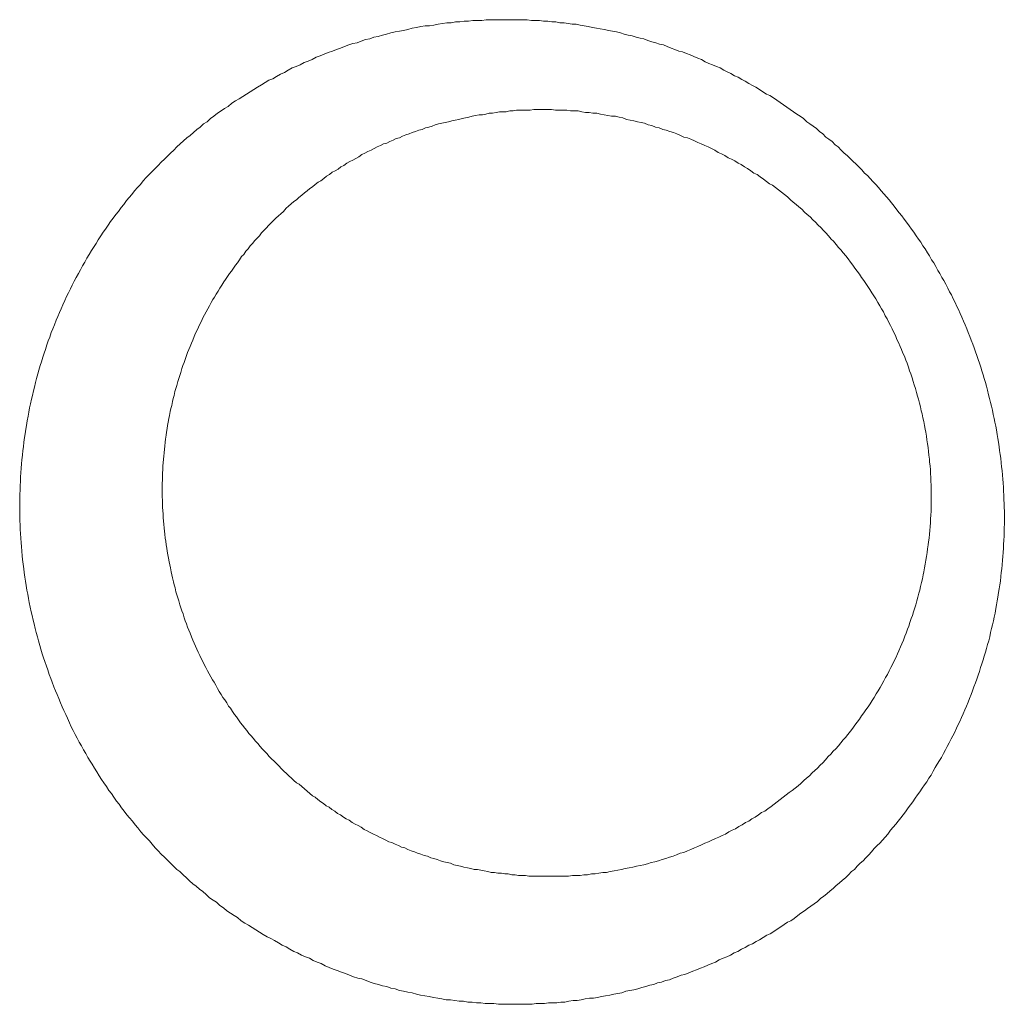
# Model space of a CAD drawing. Header units: millimetres. Extents: x -2274 to 12297, y -16157 to 26321.
# Tile 139 of 256: x -61.27 to -59.99, y -3936.67 to -3935.38. Entities that reach past the tile are written whole.
import ezdxf

# ---------------------------------------------------------------- set-up
doc = ezdxf.new("R2010")
doc.units = ezdxf.units.MM

msp = doc.modelspace()

# ---------------------------------------------------------------- linework, layer by layer
at = {"color": 253, "lineweight": 13}
for points in [[(-60.6599, -3935.383, 0), (-60.6656, -3935.383, 0), (-60.6713, -3935.384, 0), (-60.677, -3935.384, 0), (-60.6827, -3935.384, 0), (-60.6884, -3935.385, 0), (-60.6941, -3935.385, 0), (-60.6998, -3935.386, 0), (-60.7055, -3935.386, 0), (-60.7111, -3935.387, 0), (-60.7168, -3935.387, 0), (-60.7225, -3935.388, 0), (-60.7281, -3935.389, 0), (-60.7338, -3935.39, 0), (-60.7394, -3935.391, 0), (-60.7451, -3935.391, 0), (-60.7507, -3935.392, 0), (-60.7563, -3935.393, 0), (-60.7619, -3935.394, 0), (-60.7675, -3935.396, 0), (-60.7731, -3935.397, 0), (-60.7787, -3935.398, 0), (-60.7843, -3935.399, 0), (-60.7898, -3935.4, 0), (-60.7954, -3935.402, 0), (-60.8009, -3935.403, 0), (-60.8064, -3935.405, 0), (-60.8119, -3935.406, 0), (-60.8174, -3935.408, 0), (-60.8229, -3935.409, 0), (-60.8284, -3935.411, 0), (-60.8338, -3935.413, 0), (-60.8392, -3935.414, 0), (-60.8447, -3935.416, 0), (-60.8501, -3935.418, 0), (-60.8554, -3935.42, 0), (-60.8608, -3935.422, 0), (-60.8661, -3935.424, 0), (-60.8715, -3935.426, 0), (-60.8768, -3935.428, 0), (-60.8821, -3935.43, 0), (-60.8873, -3935.432, 0), (-60.8926, -3935.435, 0), (-60.8978, -3935.437, 0), (-60.903, -3935.439, 0), (-60.9082, -3935.442, 0), (-60.9133, -3935.444, 0), (-60.9185, -3935.446, 0), (-60.9236, -3935.449, 0), (-60.9287, -3935.452, 0), (-60.9337, -3935.454, 0), (-60.9388, -3935.457, 0), (-60.9438, -3935.46, 0), (-60.9488, -3935.462, 0), (-60.9538, -3935.465, 0), (-60.9587, -3935.468, 0), (-60.9636, -3935.471, 0), (-60.9685, -3935.474, 0), (-60.9734, -3935.477, 0), (-60.9782, -3935.48, 0), (-60.983, -3935.483, 0), (-60.9878, -3935.486, 0), (-60.9925, -3935.489, 0), (-60.9973, -3935.492, 0), (-61.002, -3935.496, 0), (-61.0066, -3935.499, 0), (-61.0113, -3935.502, 0), (-61.0159, -3935.505, 0), (-61.0205, -3935.509, 0), (-61.025, -3935.512, 0), (-61.0295, -3935.516, 0), (-61.034, -3935.519, 0), (-61.0384, -3935.523, 0), (-61.0429, -3935.526, 0), (-61.0472, -3935.53, 0), (-61.0516, -3935.534, 0), (-61.0559, -3935.537, 0), (-61.0602, -3935.541, 0), (-61.0645, -3935.545, 0), (-61.0687, -3935.549, 0), (-61.0729, -3935.553, 0), (-61.077, -3935.557, 0), (-61.0811, -3935.561, 0), (-61.0852, -3935.565, 0), (-61.0892, -3935.569, 0), (-61.0932, -3935.573, 0), (-61.0972, -3935.577, 0), (-61.1011, -3935.581, 0), (-61.105, -3935.585, 0), (-61.1089, -3935.589, 0), (-61.1127, -3935.593, 0), (-61.1164, -3935.598, 0), (-61.1202, -3935.602, 0), (-61.1239, -3935.606, 0), (-61.1275, -3935.611, 0), (-61.1311, -3935.615, 0), (-61.1347, -3935.619, 0), (-61.1382, -3935.624, 0), (-61.1417, -3935.628, 0), (-61.1452, -3935.633, 0), (-61.1486, -3935.637, 0), (-61.1519, -3935.642, 0), (-61.1553, -3935.646, 0), (-61.1586, -3935.651, 0), (-61.1618, -3935.656, 0), (-61.165, -3935.66, 0), (-61.1681, -3935.665, 0), (-61.1713, -3935.67, 0), (-61.1743, -3935.675, 0), (-61.1774, -3935.68, 0), (-61.1803, -3935.684, 0), (-61.1833, -3935.689, 0), (-61.1862, -3935.694, 0), (-61.189, -3935.699, 0), (-61.1918, -3935.704, 0), (-61.1946, -3935.709, 0), (-61.1973, -3935.714, 0), (-61.2, -3935.719, 0), (-61.2026, -3935.724, 0), (-61.2052, -3935.729, 0), (-61.2077, -3935.734, 0), (-61.2102, -3935.739, 0), (-61.2127, -3935.744, 0), (-61.2151, -3935.749, 0), (-61.2174, -3935.755, 0), (-61.2198, -3935.76, 0), (-61.222, -3935.765, 0), (-61.2242, -3935.77, 0), (-61.2264, -3935.775, 0), (-61.2285, -3935.781, 0), (-61.2306, -3935.786, 0), (-61.2326, -3935.791, 0), (-61.2346, -3935.797, 0), (-61.2365, -3935.802, 0), (-61.2384, -3935.807, 0), (-61.2403, -3935.813, 0), (-61.2421, -3935.818, 0), (-61.2438, -3935.823, 0), (-61.2455, -3935.829, 0), (-61.2471, -3935.834, 0), (-61.2487, -3935.84, 0), (-61.2503, -3935.845, 0), (-61.2518, -3935.851, 0), (-61.2532, -3935.856, 0), (-61.2546, -3935.862, 0), (-61.256, -3935.867, 0), (-61.2573, -3935.873, 0), (-61.2585, -3935.878, 0), (-61.2597, -3935.884, 0), (-61.2609, -3935.889, 0), (-61.262, -3935.895, 0), (-61.263, -3935.9, 0), (-61.264, -3935.906, 0), (-61.265, -3935.912, 0), (-61.2659, -3935.917, 0), (-61.2668, -3935.923, 0), (-61.2676, -3935.928, 0), (-61.2683, -3935.934, 0), (-61.269, -3935.94, 0), (-61.2697, -3935.945, 0), (-61.2703, -3935.951, 0), (-61.2709, -3935.957, 0), (-61.2714, -3935.962, 0), (-61.2718, -3935.968, 0), (-61.2723, -3935.974, 0), (-61.2726, -3935.979, 0), (-61.2729, -3935.985, 0), (-61.2732, -3935.991, 0), (-61.2734, -3935.996, 0), (-61.2736, -3936.002, 0), (-61.2737, -3936.008, 0), (-61.2737, -3936.013, 0), (-61.2738, -3936.019, 0), (-61.2737, -3936.025, 0), (-61.2736, -3936.031, 0), (-61.2735, -3936.036, 0), (-61.2733, -3936.042, 0), (-61.2731, -3936.048, 0), (-61.2728, -3936.053, 0), (-61.2724, -3936.059, 0), (-61.272, -3936.065, 0), (-61.2716, -3936.07, 0), (-61.2711, -3936.076, 0), (-61.2706, -3936.082, 0), (-61.27, -3936.087, 0), (-61.2693, -3936.093, 0), (-61.2686, -3936.099, 0), (-61.2679, -3936.104, 0), (-61.2671, -3936.11, 0), (-61.2662, -3936.115, 0), (-61.2654, -3936.121, 0), (-61.2644, -3936.127, 0), (-61.2634, -3936.132, 0), (-61.2624, -3936.138, 0), (-61.2613, -3936.143, 0), (-61.2601, -3936.149, 0), (-61.2589, -3936.155, 0), (-61.2577, -3936.16, 0), (-61.2564, -3936.166, 0), (-61.2551, -3936.171, 0), (-61.2537, -3936.177, 0), (-61.2523, -3936.182, 0), (-61.2508, -3936.188, 0), (-61.2493, -3936.193, 0), (-61.2477, -3936.199, 0), (-61.2461, -3936.204, 0), (-61.2444, -3936.21, 0), (-61.2427, -3936.215, 0), (-61.2409, -3936.22, 0), (-61.2391, -3936.226, 0), (-61.2373, -3936.231, 0), (-61.2353, -3936.237, 0), (-61.2334, -3936.242, 0), (-61.2314, -3936.247, 0), (-61.2294, -3936.253, 0), (-61.2273, -3936.258, 0), (-61.2251, -3936.263, 0), (-61.223, -3936.268, 0), (-61.2207, -3936.274, 0), (-61.2185, -3936.279, 0), (-61.2162, -3936.284, 0), (-61.2138, -3936.289, 0), (-61.2114, -3936.294, 0), (-61.209, -3936.3, 0), (-61.2065, -3936.305, 0), (-61.2039, -3936.31, 0), (-61.2014, -3936.315, 0), (-61.1988, -3936.32, 0), (-61.1961, -3936.325, 0), (-61.1934, -3936.33, 0), (-61.1906, -3936.335, 0), (-61.1878, -3936.34, 0), (-61.185, -3936.345, 0), (-61.1821, -3936.35, 0), (-61.1792, -3936.354, 0), (-61.1762, -3936.359, 0), (-61.1732, -3936.364, 0), (-61.1702, -3936.369, 0), (-61.1671, -3936.374, 0), (-61.164, -3936.378, 0), (-61.1608, -3936.383, 0), (-61.1576, -3936.388, 0), (-61.1543, -3936.392, 0), (-61.151, -3936.397, 0), (-61.1477, -3936.402, 0), (-61.1443, -3936.406, 0), (-61.1409, -3936.411, 0), (-61.1375, -3936.415, 0), (-61.134, -3936.42, 0), (-61.1305, -3936.424, 0), (-61.1269, -3936.428, 0), (-61.1233, -3936.433, 0), (-61.1196, -3936.437, 0), (-61.116, -3936.442, 0), (-61.1123, -3936.446, 0), (-61.1085, -3936.45, 0), (-61.1047, -3936.454, 0), (-61.1009, -3936.458, 0), (-61.097, -3936.463, 0), (-61.0931, -3936.467, 0), (-61.0892, -3936.471, 0), (-61.0852, -3936.475, 0), (-61.0812, -3936.479, 0), (-61.0772, -3936.483, 0), (-61.0731, -3936.487, 0), (-61.069, -3936.491, 0), (-61.0649, -3936.494, 0), (-61.0607, -3936.498, 0), (-61.0565, -3936.502, 0), (-61.0522, -3936.506, 0), (-61.048, -3936.51, 0), (-61.0437, -3936.513, 0), (-61.0393, -3936.517, 0), (-61.035, -3936.52, 0), (-61.0306, -3936.524, 0), (-61.0261, -3936.528, 0), (-61.0217, -3936.531, 0), (-61.0172, -3936.534, 0), (-61.0127, -3936.538, 0), (-61.0081, -3936.541, 0), (-61.0035, -3936.545, 0), (-60.9989, -3936.548, 0), (-60.9943, -3936.551, 0), (-60.9896, -3936.554, 0), (-60.9849, -3936.558, 0), (-60.9802, -3936.561, 0), (-60.9754, -3936.564, 0), (-60.9707, -3936.567, 0), (-60.9659, -3936.57, 0), (-60.961, -3936.573, 0), (-60.9562, -3936.576, 0), (-60.9513, -3936.579, 0), (-60.9464, -3936.581, 0), (-60.9415, -3936.584, 0), (-60.9365, -3936.587, 0), (-60.9315, -3936.59, 0), (-60.9265, -3936.592, 0), (-60.9215, -3936.595, 0), (-60.9165, -3936.598, 0), (-60.9114, -3936.6, 0), (-60.9063, -3936.603, 0), (-60.9012, -3936.605, 0), (-60.8961, -3936.607, 0), (-60.8909, -3936.61, 0), (-60.8857, -3936.612, 0), (-60.8806, -3936.614, 0), (-60.8753, -3936.617, 0), (-60.8701, -3936.619, 0), (-60.8649, -3936.621, 0), (-60.8596, -3936.623, 0), (-60.8543, -3936.625, 0), (-60.849, -3936.627, 0), (-60.8437, -3936.629, 0), (-60.8384, -3936.631, 0), (-60.833, -3936.633, 0), (-60.8276, -3936.634, 0), (-60.8222, -3936.636, 0), (-60.8168, -3936.638, 0), (-60.8114, -3936.64, 0), (-60.806, -3936.641, 0), (-60.8006, -3936.643, 0), (-60.7951, -3936.644, 0), (-60.7896, -3936.646, 0), (-60.7841, -3936.647, 0), (-60.7787, -3936.649, 0), (-60.7731, -3936.65, 0), (-60.7676, -3936.651, 0), (-60.7621, -3936.652, 0), (-60.7565, -3936.654, 0), (-60.751, -3936.655, 0), (-60.7454, -3936.656, 0), (-60.7399, -3936.657, 0), (-60.7343, -3936.658, 0), (-60.7287, -3936.659, 0), (-60.7231, -3936.66, 0), (-60.7175, -3936.661, 0), (-60.7118, -3936.661, 0), (-60.7062, -3936.662, 0), (-60.7006, -3936.663, 0), (-60.6949, -3936.663, 0), (-60.6893, -3936.664, 0), (-60.6836, -3936.664, 0), (-60.678, -3936.665, 0), (-60.6723, -3936.665, 0), (-60.6667, -3936.666, 0), (-60.661, -3936.666, 0), (-60.6553, -3936.666, 0), (-60.6496, -3936.667, 0), (-60.6439, -3936.667, 0), (-60.6382, -3936.667, 0), (-60.6326, -3936.667, 0), (-60.6269, -3936.667, 0)], [(-60.6269, -3936.667, 0), (-60.6215, -3936.667, 0), (-60.6162, -3936.667, 0), (-60.6108, -3936.667, 0), (-60.6055, -3936.667, 0), (-60.6001, -3936.666, 0), (-60.5948, -3936.666, 0), (-60.5895, -3936.666, 0), (-60.5841, -3936.665, 0), (-60.5788, -3936.665, 0), (-60.5734, -3936.665, 0), (-60.5681, -3936.664, 0), (-60.5628, -3936.664, 0), (-60.5575, -3936.663, 0), (-60.5521, -3936.662, 0), (-60.5468, -3936.662, 0), (-60.5415, -3936.661, 0), (-60.5362, -3936.66, 0), (-60.5309, -3936.659, 0), (-60.5256, -3936.659, 0), (-60.5203, -3936.658, 0), (-60.515, -3936.657, 0), (-60.5097, -3936.656, 0), (-60.5044, -3936.655, 0), (-60.4992, -3936.654, 0), (-60.4939, -3936.653, 0), (-60.4887, -3936.652, 0), (-60.4834, -3936.65, 0), (-60.4782, -3936.649, 0), (-60.473, -3936.648, 0), (-60.4678, -3936.647, 0), (-60.4626, -3936.645, 0), (-60.4574, -3936.644, 0), (-60.4522, -3936.642, 0), (-60.447, -3936.641, 0), (-60.4419, -3936.639, 0), (-60.4367, -3936.638, 0), (-60.4316, -3936.636, 0), (-60.4265, -3936.635, 0), (-60.4214, -3936.633, 0), (-60.4163, -3936.631, 0), (-60.4112, -3936.629, 0), (-60.4062, -3936.628, 0), (-60.4011, -3936.626, 0), (-60.3961, -3936.624, 0), (-60.3911, -3936.622, 0), (-60.3861, -3936.62, 0), (-60.3811, -3936.618, 0), (-60.3762, -3936.616, 0), (-60.3712, -3936.614, 0), (-60.3663, -3936.612, 0), (-60.3614, -3936.609, 0), (-60.3565, -3936.607, 0), (-60.3517, -3936.605, 0), (-60.3468, -3936.603, 0), (-60.342, -3936.6, 0), (-60.3372, -3936.598, 0), (-60.3324, -3936.595, 0), (-60.3277, -3936.593, 0), (-60.3229, -3936.59, 0), (-60.3182, -3936.588, 0), (-60.3135, -3936.585, 0), (-60.3089, -3936.583, 0), (-60.3042, -3936.58, 0), (-60.2996, -3936.577, 0), (-60.295, -3936.575, 0), (-60.2905, -3936.572, 0), (-60.2859, -3936.569, 0), (-60.2814, -3936.566, 0), (-60.2769, -3936.563, 0), (-60.2724, -3936.56, 0), (-60.268, -3936.558, 0), (-60.2636, -3936.555, 0), (-60.2592, -3936.551, 0), (-60.2549, -3936.548, 0), (-60.2505, -3936.545, 0), (-60.2463, -3936.542, 0), (-60.242, -3936.539, 0), (-60.2377, -3936.536, 0), (-60.2335, -3936.533, 0), (-60.2294, -3936.529, 0), (-60.2252, -3936.526, 0), (-60.2211, -3936.523, 0), (-60.217, -3936.519, 0), (-60.2129, -3936.516, 0), (-60.2089, -3936.512, 0), (-60.2049, -3936.509, 0), (-60.2009, -3936.505, 0), (-60.197, -3936.502, 0), (-60.193, -3936.498, 0), (-60.1892, -3936.494, 0), (-60.1853, -3936.491, 0), (-60.1815, -3936.487, 0), (-60.1777, -3936.483, 0), (-60.174, -3936.48, 0), (-60.1702, -3936.476, 0), (-60.1665, -3936.472, 0), (-60.1629, -3936.468, 0), (-60.1593, -3936.464, 0), (-60.1557, -3936.46, 0), (-60.1521, -3936.457, 0), (-60.1486, -3936.453, 0), (-60.1451, -3936.449, 0), (-60.1416, -3936.445, 0), (-60.1382, -3936.44, 0), (-60.1348, -3936.436, 0), (-60.1314, -3936.432, 0), (-60.1281, -3936.428, 0), (-60.1248, -3936.424, 0), (-60.1216, -3936.42, 0), (-60.1184, -3936.416, 0), (-60.1152, -3936.411, 0), (-60.112, -3936.407, 0), (-60.1089, -3936.403, 0), (-60.1058, -3936.398, 0), (-60.1028, -3936.394, 0), (-60.0998, -3936.39, 0), (-60.0968, -3936.385, 0), (-60.0939, -3936.381, 0), (-60.091, -3936.377, 0), (-60.0881, -3936.372, 0), (-60.0853, -3936.368, 0), (-60.0825, -3936.363, 0), (-60.0798, -3936.358, 0), (-60.0771, -3936.354, 0), (-60.0744, -3936.349, 0), (-60.0718, -3936.345, 0), (-60.0692, -3936.34, 0), (-60.0666, -3936.335, 0), (-60.0641, -3936.331, 0), (-60.0616, -3936.326, 0), (-60.0592, -3936.321, 0), (-60.0568, -3936.317, 0), (-60.0544, -3936.312, 0), (-60.0521, -3936.307, 0), (-60.0498, -3936.302, 0), (-60.0476, -3936.298, 0), (-60.0454, -3936.293, 0), (-60.0432, -3936.288, 0), (-60.0411, -3936.283, 0), (-60.039, -3936.278, 0), (-60.037, -3936.273, 0), (-60.035, -3936.268, 0), (-60.0331, -3936.263, 0), (-60.0312, -3936.258, 0), (-60.0293, -3936.253, 0), (-60.0275, -3936.248, 0), (-60.0257, -3936.243, 0), (-60.0239, -3936.238, 0), (-60.0222, -3936.233, 0), (-60.0206, -3936.228, 0), (-60.019, -3936.223, 0), (-60.0174, -3936.218, 0), (-60.0158, -3936.213, 0), (-60.0144, -3936.208, 0), (-60.0129, -3936.203, 0), (-60.0115, -3936.198, 0), (-60.0101, -3936.193, 0), (-60.0088, -3936.188, 0), (-60.0076, -3936.182, 0), (-60.0063, -3936.177, 0), (-60.0051, -3936.172, 0), (-60.004, -3936.167, 0), (-60.0029, -3936.162, 0), (-60.0018, -3936.157, 0), (-60.0008, -3936.151, 0), (-59.9998, -3936.146, 0), (-59.9989, -3936.141, 0), (-59.998, -3936.136, 0), (-59.9972, -3936.13, 0), (-59.9964, -3936.125, 0), (-59.9957, -3936.12, 0), (-59.9949, -3936.115, 0), (-59.9943, -3936.109, 0), (-59.9937, -3936.104, 0), (-59.9931, -3936.099, 0), (-59.9926, -3936.094, 0), (-59.9921, -3936.088, 0), (-59.9916, -3936.083, 0), (-59.9912, -3936.078, 0), (-59.9909, -3936.072, 0), (-59.9906, -3936.067, 0), (-59.9903, -3936.062, 0), (-59.9901, -3936.056, 0), (-59.9899, -3936.051, 0), (-59.9898, -3936.046, 0), (-59.9897, -3936.04, 0), (-59.9897, -3936.035, 0), (-59.9897, -3936.03, 0), (-59.9897, -3936.024, 0), (-59.9898, -3936.019, 0), (-59.99, -3936.014, 0), (-59.9902, -3936.009, 0), (-59.9904, -3936.003, 0), (-59.9907, -3935.998, 0), (-59.991, -3935.993, 0), (-59.9913, -3935.987, 0), (-59.9917, -3935.982, 0), (-59.9922, -3935.977, 0), (-59.9927, -3935.971, 0), (-59.9932, -3935.966, 0), (-59.9938, -3935.961, 0), (-59.9944, -3935.955, 0), (-59.9951, -3935.95, 0), (-59.9958, -3935.945, 0), (-59.9965, -3935.94, 0), (-59.9973, -3935.934, 0), (-59.9982, -3935.929, 0), (-59.999, -3935.924, 0), (-60, -3935.918, 0), (-60.0009, -3935.913, 0), (-60.0019, -3935.908, 0), (-60.003, -3935.903, 0), (-60.0041, -3935.898, 0), (-60.0052, -3935.892, 0), (-60.0064, -3935.887, 0), (-60.0076, -3935.882, 0), (-60.0089, -3935.877, 0), (-60.0102, -3935.872, 0), (-60.0115, -3935.866, 0), (-60.0129, -3935.861, 0), (-60.0144, -3935.856, 0), (-60.0158, -3935.851, 0), (-60.0174, -3935.846, 0), (-60.0189, -3935.841, 0), (-60.0205, -3935.836, 0), (-60.0222, -3935.831, 0), (-60.0238, -3935.826, 0), (-60.0256, -3935.821, 0), (-60.0273, -3935.816, 0), (-60.0291, -3935.811, 0), (-60.031, -3935.806, 0), (-60.0329, -3935.801, 0), (-60.0348, -3935.796, 0), (-60.0368, -3935.791, 0), (-60.0388, -3935.786, 0), (-60.0408, -3935.781, 0), (-60.0429, -3935.776, 0), (-60.0451, -3935.771, 0), (-60.0472, -3935.766, 0), (-60.0494, -3935.761, 0), (-60.0517, -3935.757, 0), (-60.054, -3935.752, 0), (-60.0563, -3935.747, 0), (-60.0587, -3935.742, 0), (-60.0611, -3935.738, 0), (-60.0635, -3935.733, 0), (-60.066, -3935.728, 0), (-60.0686, -3935.723, 0), (-60.0711, -3935.719, 0), (-60.0737, -3935.714, 0), (-60.0764, -3935.71, 0), (-60.079, -3935.705, 0), (-60.0817, -3935.7, 0), (-60.0845, -3935.696, 0), (-60.0873, -3935.691, 0), (-60.0901, -3935.687, 0), (-60.093, -3935.682, 0), (-60.0958, -3935.678, 0), (-60.0988, -3935.673, 0), (-60.1017, -3935.669, 0), (-60.1048, -3935.665, 0), (-60.1078, -3935.66, 0), (-60.1109, -3935.656, 0), (-60.114, -3935.652, 0), (-60.1171, -3935.647, 0), (-60.1203, -3935.643, 0), (-60.1235, -3935.639, 0), (-60.1268, -3935.635, 0), (-60.13, -3935.631, 0), (-60.1333, -3935.626, 0), (-60.1367, -3935.622, 0), (-60.1401, -3935.618, 0), (-60.1435, -3935.614, 0), (-60.1469, -3935.61, 0), (-60.1504, -3935.606, 0), (-60.1539, -3935.602, 0), (-60.1575, -3935.598, 0), (-60.1611, -3935.594, 0), (-60.1647, -3935.59, 0), (-60.1683, -3935.586, 0), (-60.172, -3935.583, 0), (-60.1757, -3935.579, 0), (-60.1794, -3935.575, 0), (-60.1832, -3935.571, 0), (-60.187, -3935.568, 0), (-60.1908, -3935.564, 0), (-60.1947, -3935.56, 0), (-60.1986, -3935.557, 0), (-60.2025, -3935.553, 0), (-60.2064, -3935.549, 0), (-60.2104, -3935.546, 0), (-60.2144, -3935.542, 0), (-60.2184, -3935.539, 0), (-60.2225, -3935.536, 0), (-60.2266, -3935.532, 0), (-60.2307, -3935.529, 0), (-60.2348, -3935.525, 0), (-60.239, -3935.522, 0), (-60.2432, -3935.519, 0), (-60.2474, -3935.516, 0), (-60.2516, -3935.512, 0), (-60.2559, -3935.509, 0), (-60.2602, -3935.506, 0), (-60.2645, -3935.503, 0), (-60.2689, -3935.5, 0), (-60.2732, -3935.497, 0), (-60.2776, -3935.494, 0), (-60.282, -3935.491, 0), (-60.2865, -3935.488, 0), (-60.2909, -3935.485, 0), (-60.2954, -3935.482, 0), (-60.2999, -3935.48, 0), (-60.3045, -3935.477, 0), (-60.309, -3935.474, 0), (-60.3136, -3935.471, 0), (-60.3182, -3935.469, 0), (-60.3228, -3935.466, 0), (-60.3275, -3935.463, 0), (-60.3321, -3935.461, 0), (-60.3368, -3935.458, 0), (-60.3415, -3935.456, 0), (-60.3462, -3935.453, 0), (-60.351, -3935.451, 0), (-60.3557, -3935.449, 0), (-60.3605, -3935.446, 0), (-60.3653, -3935.444, 0), (-60.3701, -3935.442, 0), (-60.375, -3935.44, 0), (-60.3798, -3935.438, 0), (-60.3847, -3935.435, 0), (-60.3896, -3935.433, 0), (-60.3945, -3935.431, 0), (-60.3994, -3935.429, 0), (-60.4044, -3935.427, 0), (-60.4093, -3935.425, 0), (-60.4143, -3935.424, 0), (-60.4193, -3935.422, 0), (-60.4243, -3935.42, 0), (-60.4293, -3935.418, 0), (-60.4343, -3935.416, 0), (-60.4394, -3935.415, 0), (-60.4444, -3935.413, 0), (-60.4495, -3935.412, 0), (-60.4546, -3935.41, 0), (-60.4597, -3935.408, 0), (-60.4648, -3935.407, 0), (-60.4699, -3935.406, 0), (-60.4751, -3935.404, 0), (-60.4802, -3935.403, 0), (-60.4854, -3935.402, 0), (-60.4905, -3935.4, 0), (-60.4957, -3935.399, 0), (-60.5009, -3935.398, 0), (-60.5061, -3935.397, 0), (-60.5113, -3935.396, 0), (-60.5166, -3935.395, 0), (-60.5218, -3935.394, 0), (-60.527, -3935.393, 0), (-60.5323, -3935.392, 0), (-60.5375, -3935.391, 0), (-60.5428, -3935.39, 0), (-60.5481, -3935.389, 0), (-60.5533, -3935.389, 0), (-60.5586, -3935.388, 0), (-60.5639, -3935.387, 0), (-60.5692, -3935.387, 0), (-60.5745, -3935.386, 0), (-60.5798, -3935.386, 0), (-60.5852, -3935.385, 0), (-60.5905, -3935.385, 0), (-60.5958, -3935.384, 0), (-60.6011, -3935.384, 0), (-60.6065, -3935.384, 0), (-60.6118, -3935.383, 0), (-60.6171, -3935.383, 0), (-60.6225, -3935.383, 0), (-60.6278, -3935.383, 0), (-60.6332, -3935.383, 0), (-60.6385, -3935.383, 0), (-60.6439, -3935.383, 0), (-60.6492, -3935.383, 0), (-60.6546, -3935.383, 0), (-60.6599, -3935.383, 0)], [(-60.5827, -3936.5, 0), (-60.5872, -3936.5, 0), (-60.5917, -3936.5, 0), (-60.5962, -3936.5, 0), (-60.6007, -3936.5, 0), (-60.6052, -3936.5, 0), (-60.6097, -3936.5, 0), (-60.6142, -3936.499, 0), (-60.6187, -3936.499, 0), (-60.6232, -3936.499, 0), (-60.6277, -3936.498, 0), (-60.6322, -3936.498, 0), (-60.6367, -3936.497, 0), (-60.6411, -3936.497, 0), (-60.6456, -3936.496, 0), (-60.6501, -3936.496, 0), (-60.6546, -3936.495, 0), (-60.659, -3936.495, 0), (-60.6635, -3936.494, 0), (-60.6679, -3936.493, 0), (-60.6723, -3936.492, 0), (-60.6768, -3936.491, 0), (-60.6812, -3936.491, 0), (-60.6856, -3936.49, 0), (-60.69, -3936.489, 0), (-60.6944, -3936.488, 0), (-60.6988, -3936.487, 0), (-60.7032, -3936.486, 0), (-60.7076, -3936.485, 0), (-60.7119, -3936.483, 0), (-60.7163, -3936.482, 0), (-60.7206, -3936.481, 0), (-60.7249, -3936.48, 0), (-60.7292, -3936.478, 0), (-60.7336, -3936.477, 0), (-60.7378, -3936.476, 0), (-60.7421, -3936.474, 0), (-60.7464, -3936.473, 0), (-60.7506, -3936.471, 0), (-60.7549, -3936.47, 0), (-60.7591, -3936.468, 0), (-60.7633, -3936.467, 0), (-60.7675, -3936.465, 0), (-60.7717, -3936.463, 0), (-60.7759, -3936.462, 0), (-60.78, -3936.46, 0), (-60.7842, -3936.458, 0), (-60.7883, -3936.456, 0), (-60.7924, -3936.455, 0), (-60.7965, -3936.453, 0), (-60.8005, -3936.451, 0), (-60.8046, -3936.449, 0), (-60.8086, -3936.447, 0), (-60.8126, -3936.445, 0), (-60.8166, -3936.443, 0), (-60.8206, -3936.441, 0), (-60.8245, -3936.439, 0), (-60.8285, -3936.436, 0), (-60.8324, -3936.434, 0), (-60.8363, -3936.432, 0), (-60.8402, -3936.43, 0), (-60.844, -3936.427, 0), (-60.8479, -3936.425, 0), (-60.8517, -3936.423, 0), (-60.8554, -3936.42, 0), (-60.8592, -3936.418, 0), (-60.863, -3936.415, 0), (-60.8667, -3936.413, 0), (-60.8704, -3936.41, 0), (-60.874, -3936.408, 0), (-60.8777, -3936.405, 0), (-60.8813, -3936.403, 0), (-60.8849, -3936.4, 0), (-60.8885, -3936.397, 0), (-60.892, -3936.395, 0), (-60.8955, -3936.392, 0), (-60.899, -3936.389, 0), (-60.9025, -3936.386, 0), (-60.906, -3936.383, 0), (-60.9094, -3936.38, 0), (-60.9128, -3936.378, 0), (-60.9162, -3936.375, 0), (-60.9195, -3936.372, 0), (-60.9228, -3936.369, 0), (-60.9261, -3936.366, 0), (-60.9294, -3936.363, 0), (-60.9326, -3936.36, 0), (-60.9358, -3936.356, 0), (-60.939, -3936.353, 0), (-60.9421, -3936.35, 0), (-60.9453, -3936.347, 0), (-60.9484, -3936.344, 0), (-60.9514, -3936.34, 0), (-60.9545, -3936.337, 0), (-60.9575, -3936.334, 0), (-60.9604, -3936.331, 0), (-60.9634, -3936.327, 0), (-60.9663, -3936.324, 0), (-60.9692, -3936.32, 0), (-60.972, -3936.317, 0), (-60.9749, -3936.314, 0), (-60.9777, -3936.31, 0), (-60.9804, -3936.307, 0), (-60.9832, -3936.303, 0), (-60.9859, -3936.3, 0), (-60.9885, -3936.296, 0), (-60.9912, -3936.292, 0), (-60.9938, -3936.289, 0), (-60.9964, -3936.285, 0), (-60.9989, -3936.281, 0), (-61.0014, -3936.278, 0), (-61.0039, -3936.274, 0), (-61.0063, -3936.27, 0), (-61.0088, -3936.267, 0), (-61.0111, -3936.263, 0), (-61.0135, -3936.259, 0), (-61.0158, -3936.255, 0), (-61.0181, -3936.251, 0), (-61.0203, -3936.247, 0), (-61.0225, -3936.244, 0), (-61.0247, -3936.24, 0), (-61.0268, -3936.236, 0), (-61.0289, -3936.232, 0), (-61.031, -3936.228, 0), (-61.0331, -3936.224, 0), (-61.0351, -3936.22, 0), (-61.037, -3936.216, 0), (-61.039, -3936.212, 0), (-61.0409, -3936.208, 0), (-61.0427, -3936.204, 0), (-61.0445, -3936.2, 0), (-61.0463, -3936.196, 0), (-61.0481, -3936.192, 0), (-61.0498, -3936.188, 0), (-61.0515, -3936.183, 0), (-61.0531, -3936.179, 0), (-61.0548, -3936.175, 0), (-61.0563, -3936.171, 0), (-61.0579, -3936.167, 0), (-61.0594, -3936.163, 0), (-61.0608, -3936.158, 0), (-61.0622, -3936.154, 0), (-61.0636, -3936.15, 0), (-61.065, -3936.146, 0), (-61.0663, -3936.141, 0), (-61.0676, -3936.137, 0), (-61.0688, -3936.133, 0), (-61.07, -3936.129, 0), (-61.0712, -3936.124, 0), (-61.0723, -3936.12, 0), (-61.0734, -3936.116, 0), (-61.0744, -3936.111, 0), (-61.0754, -3936.107, 0), (-61.0764, -3936.103, 0), (-61.0773, -3936.098, 0), (-61.0782, -3936.094, 0), (-61.0791, -3936.09, 0), (-61.0799, -3936.085, 0), (-61.0807, -3936.081, 0), (-61.0814, -3936.076, 0), (-61.0821, -3936.072, 0), (-61.0828, -3936.068, 0), (-61.0834, -3936.063, 0), (-61.084, -3936.059, 0), (-61.0845, -3936.054, 0), (-61.085, -3936.05, 0), (-61.0855, -3936.046, 0), (-61.0859, -3936.041, 0), (-61.0863, -3936.037, 0), (-61.0866, -3936.032, 0), (-61.0869, -3936.028, 0), (-61.0872, -3936.023, 0), (-61.0874, -3936.019, 0), (-61.0876, -3936.014, 0), (-61.0878, -3936.01, 0), (-61.0879, -3936.005, 0), (-61.0879, -3936.001, 0), (-61.0879, -3935.997, 0), (-61.0879, -3935.992, 0), (-61.0879, -3935.988, 0), (-61.0878, -3935.983, 0), (-61.0877, -3935.979, 0), (-61.0875, -3935.974, 0), (-61.0873, -3935.97, 0), (-61.087, -3935.965, 0), (-61.0867, -3935.961, 0), (-61.0864, -3935.956, 0), (-61.086, -3935.952, 0), (-61.0856, -3935.948, 0), (-61.0851, -3935.943, 0), (-61.0846, -3935.939, 0), (-61.0841, -3935.934, 0), (-61.0835, -3935.93, 0), (-61.0829, -3935.925, 0), (-61.0823, -3935.921, 0), (-61.0816, -3935.916, 0), (-61.0809, -3935.912, 0), (-61.0801, -3935.908, 0), (-61.0793, -3935.903, 0), (-61.0784, -3935.899, 0), (-61.0775, -3935.894, 0), (-61.0766, -3935.89, 0), (-61.0756, -3935.886, 0), (-61.0746, -3935.881, 0), (-61.0736, -3935.877, 0), (-61.0725, -3935.873, 0), (-61.0714, -3935.868, 0), (-61.0702, -3935.864, 0), (-61.069, -3935.86, 0), (-61.0678, -3935.855, 0), (-61.0665, -3935.851, 0), (-61.0652, -3935.847, 0), (-61.0638, -3935.843, 0), (-61.0624, -3935.838, 0), (-61.061, -3935.834, 0), (-61.0595, -3935.83, 0), (-61.058, -3935.826, 0), (-61.0564, -3935.821, 0), (-61.0549, -3935.817, 0), (-61.0532, -3935.813, 0), (-61.0516, -3935.809, 0), (-61.0498, -3935.805, 0), (-61.0481, -3935.801, 0), (-61.0463, -3935.796, 0), (-61.0445, -3935.792, 0), (-61.0426, -3935.788, 0), (-61.0407, -3935.784, 0), (-61.0388, -3935.78, 0), (-61.0368, -3935.776, 0), (-61.0348, -3935.772, 0), (-61.0327, -3935.768, 0), (-61.0307, -3935.764, 0), (-61.0285, -3935.76, 0), (-61.0264, -3935.756, 0), (-61.0242, -3935.752, 0), (-61.022, -3935.748, 0), (-61.0197, -3935.745, 0), (-61.0174, -3935.741, 0), (-61.0151, -3935.737, 0), (-61.0127, -3935.733, 0), (-61.0103, -3935.729, 0), (-61.0078, -3935.725, 0), (-61.0054, -3935.722, 0), (-61.0029, -3935.718, 0), (-61.0003, -3935.714, 0), (-60.9977, -3935.711, 0), (-60.9951, -3935.707, 0), (-60.9925, -3935.703, 0), (-60.9898, -3935.7, 0), (-60.9871, -3935.696, 0), (-60.9844, -3935.692, 0), (-60.9816, -3935.689, 0), (-60.9788, -3935.685, 0), (-60.976, -3935.682, 0), (-60.9731, -3935.678, 0), (-60.9702, -3935.675, 0), (-60.9673, -3935.671, 0), (-60.9643, -3935.668, 0), (-60.9613, -3935.665, 0), (-60.9583, -3935.661, 0), (-60.9553, -3935.658, 0), (-60.9522, -3935.655, 0), (-60.9491, -3935.651, 0), (-60.946, -3935.648, 0), (-60.9428, -3935.645, 0), (-60.9396, -3935.642, 0), (-60.9364, -3935.639, 0), (-60.9331, -3935.636, 0), (-60.9298, -3935.633, 0), (-60.9265, -3935.629, 0), (-60.9232, -3935.626, 0), (-60.9198, -3935.623, 0), (-60.9164, -3935.62, 0), (-60.913, -3935.618, 0), (-60.9096, -3935.615, 0), (-60.9061, -3935.612, 0), (-60.9026, -3935.609, 0), (-60.8991, -3935.606, 0), (-60.8955, -3935.603, 0), (-60.892, -3935.601, 0), (-60.8884, -3935.598, 0), (-60.8848, -3935.595, 0), (-60.8811, -3935.593, 0), (-60.8774, -3935.59, 0), (-60.8737, -3935.587, 0), (-60.87, -3935.585, 0), (-60.8663, -3935.582, 0), (-60.8625, -3935.58, 0), (-60.8587, -3935.578, 0), (-60.8549, -3935.575, 0), (-60.8511, -3935.573, 0), (-60.8472, -3935.57, 0), (-60.8433, -3935.568, 0), (-60.8394, -3935.566, 0), (-60.8355, -3935.564, 0), (-60.8315, -3935.562, 0), (-60.8276, -3935.559, 0), (-60.8236, -3935.557, 0), (-60.8196, -3935.555, 0), (-60.8156, -3935.553, 0), (-60.8115, -3935.551, 0), (-60.8075, -3935.549, 0), (-60.8034, -3935.547, 0), (-60.7993, -3935.545, 0), (-60.7952, -3935.544, 0), (-60.7911, -3935.542, 0), (-60.7869, -3935.54, 0), (-60.7828, -3935.538, 0), (-60.7786, -3935.537, 0), (-60.7744, -3935.535, 0), (-60.7702, -3935.533, 0), (-60.766, -3935.532, 0), (-60.7618, -3935.53, 0), (-60.7575, -3935.529, 0), (-60.7533, -3935.527, 0), (-60.749, -3935.526, 0), (-60.7447, -3935.524, 0), (-60.7404, -3935.523, 0), (-60.7361, -3935.522, 0), (-60.7318, -3935.52, 0), (-60.7275, -3935.519, 0), (-60.7231, -3935.518, 0), (-60.7188, -3935.517, 0), (-60.7144, -3935.516, 0), (-60.7101, -3935.515, 0), (-60.7057, -3935.514, 0), (-60.7013, -3935.513, 0), (-60.6969, -3935.512, 0), (-60.6925, -3935.511, 0), (-60.6881, -3935.51, 0), (-60.6837, -3935.509, 0), (-60.6793, -3935.508, 0), (-60.6748, -3935.507, 0), (-60.6704, -3935.507, 0), (-60.6659, -3935.506, 0), (-60.6615, -3935.505, 0), (-60.6571, -3935.505, 0), (-60.6526, -3935.504, 0), (-60.6481, -3935.503, 0), (-60.6437, -3935.503, 0), (-60.6392, -3935.503, 0), (-60.6347, -3935.502, 0), (-60.6303, -3935.502, 0), (-60.6258, -3935.501, 0), (-60.6213, -3935.501, 0), (-60.6168, -3935.501, 0), (-60.6123, -3935.501, 0), (-60.6079, -3935.501, 0), (-60.6034, -3935.5, 0), (-60.5989, -3935.5, 0), (-60.5944, -3935.5, 0), (-60.5899, -3935.5, 0)], [(-60.5899, -3935.5, 0), (-60.585, -3935.5, 0), (-60.5801, -3935.5, 0), (-60.5752, -3935.501, 0), (-60.5702, -3935.501, 0), (-60.5653, -3935.501, 0), (-60.5604, -3935.501, 0), (-60.5555, -3935.502, 0), (-60.5506, -3935.502, 0), (-60.5457, -3935.502, 0), (-60.5408, -3935.503, 0), (-60.5359, -3935.504, 0), (-60.531, -3935.504, 0), (-60.5262, -3935.505, 0), (-60.5213, -3935.505, 0), (-60.5164, -3935.506, 0), (-60.5116, -3935.507, 0), (-60.5067, -3935.508, 0), (-60.5019, -3935.509, 0), (-60.497, -3935.509, 0), (-60.4922, -3935.51, 0), (-60.4874, -3935.511, 0), (-60.4826, -3935.513, 0), (-60.4778, -3935.514, 0), (-60.473, -3935.515, 0), (-60.4683, -3935.516, 0), (-60.4635, -3935.517, 0), (-60.4588, -3935.518, 0), (-60.454, -3935.52, 0), (-60.4493, -3935.521, 0), (-60.4446, -3935.523, 0), (-60.4399, -3935.524, 0), (-60.4353, -3935.526, 0), (-60.4306, -3935.527, 0), (-60.426, -3935.529, 0), (-60.4213, -3935.53, 0), (-60.4167, -3935.532, 0), (-60.4121, -3935.534, 0), (-60.4076, -3935.536, 0), (-60.403, -3935.537, 0), (-60.3985, -3935.539, 0), (-60.3939, -3935.541, 0), (-60.3894, -3935.543, 0), (-60.385, -3935.545, 0), (-60.3805, -3935.547, 0), (-60.3761, -3935.549, 0), (-60.3716, -3935.551, 0), (-60.3672, -3935.553, 0), (-60.3629, -3935.556, 0), (-60.3585, -3935.558, 0), (-60.3542, -3935.56, 0), (-60.3498, -3935.563, 0), (-60.3456, -3935.565, 0), (-60.3413, -3935.567, 0), (-60.337, -3935.57, 0), (-60.3328, -3935.572, 0), (-60.3286, -3935.575, 0), (-60.3245, -3935.577, 0), (-60.3203, -3935.58, 0), (-60.3162, -3935.583, 0), (-60.3121, -3935.585, 0), (-60.308, -3935.588, 0), (-60.304, -3935.591, 0), (-60.2999, -3935.594, 0), (-60.296, -3935.597, 0), (-60.292, -3935.599, 0), (-60.2881, -3935.602, 0), (-60.2841, -3935.605, 0), (-60.2803, -3935.608, 0), (-60.2764, -3935.611, 0), (-60.2726, -3935.614, 0), (-60.2688, -3935.618, 0), (-60.265, -3935.621, 0), (-60.2613, -3935.624, 0), (-60.2576, -3935.627, 0), (-60.2539, -3935.63, 0), (-60.2503, -3935.634, 0), (-60.2467, -3935.637, 0), (-60.2431, -3935.64, 0), (-60.2396, -3935.644, 0), (-60.2361, -3935.647, 0), (-60.2326, -3935.651, 0), (-60.2291, -3935.654, 0), (-60.2257, -3935.658, 0), (-60.2223, -3935.661, 0), (-60.219, -3935.665, 0), (-60.2157, -3935.669, 0), (-60.2124, -3935.672, 0), (-60.2092, -3935.676, 0), (-60.206, -3935.68, 0), (-60.2028, -3935.683, 0), (-60.1997, -3935.687, 0), (-60.1966, -3935.691, 0), (-60.1935, -3935.695, 0), (-60.1905, -3935.699, 0), (-60.1875, -3935.703, 0), (-60.1845, -3935.707, 0), (-60.1816, -3935.711, 0), (-60.1788, -3935.715, 0), (-60.1759, -3935.719, 0), (-60.1731, -3935.723, 0), (-60.1704, -3935.727, 0), (-60.1676, -3935.731, 0), (-60.165, -3935.735, 0), (-60.1623, -3935.739, 0), (-60.1597, -3935.743, 0), (-60.1572, -3935.747, 0), (-60.1546, -3935.752, 0), (-60.1522, -3935.756, 0), (-60.1497, -3935.76, 0), (-60.1473, -3935.764, 0), (-60.145, -3935.769, 0), (-60.1427, -3935.773, 0), (-60.1404, -3935.778, 0), (-60.1382, -3935.782, 0), (-60.136, -3935.786, 0), (-60.1338, -3935.791, 0), (-60.1317, -3935.795, 0), (-60.1297, -3935.8, 0), (-60.1277, -3935.804, 0), (-60.1257, -3935.809, 0), (-60.1238, -3935.813, 0), (-60.1219, -3935.818, 0), (-60.1201, -3935.822, 0), (-60.1183, -3935.827, 0), (-60.1166, -3935.831, 0), (-60.1149, -3935.836, 0), (-60.1132, -3935.841, 0), (-60.1116, -3935.845, 0), (-60.1101, -3935.85, 0), (-60.1085, -3935.855, 0), (-60.1071, -3935.859, 0), (-60.1056, -3935.864, 0), (-60.1043, -3935.869, 0), (-60.1029, -3935.874, 0), (-60.1017, -3935.878, 0), (-60.1004, -3935.883, 0), (-60.0992, -3935.888, 0), (-60.0981, -3935.893, 0), (-60.097, -3935.897, 0), (-60.0959, -3935.902, 0), (-60.0949, -3935.907, 0), (-60.094, -3935.912, 0), (-60.0931, -3935.917, 0), (-60.0922, -3935.921, 0), (-60.0914, -3935.926, 0), (-60.0906, -3935.931, 0), (-60.0899, -3935.936, 0), (-60.0892, -3935.941, 0), (-60.0886, -3935.946, 0), (-60.0881, -3935.951, 0), (-60.0875, -3935.956, 0), (-60.0871, -3935.96, 0), (-60.0866, -3935.965, 0), (-60.0862, -3935.97, 0), (-60.0859, -3935.975, 0), (-60.0856, -3935.98, 0), (-60.0854, -3935.985, 0), (-60.0852, -3935.99, 0), (-60.0851, -3935.995, 0), (-60.085, -3936, 0), (-60.085, -3936.005, 0), (-60.085, -3936.01, 0), (-60.0851, -3936.014, 0), (-60.0852, -3936.019, 0), (-60.0853, -3936.024, 0), (-60.0856, -3936.029, 0), (-60.0858, -3936.034, 0), (-60.0861, -3936.039, 0), (-60.0865, -3936.044, 0), (-60.0869, -3936.049, 0), (-60.0874, -3936.054, 0), (-60.0879, -3936.059, 0), (-60.0884, -3936.064, 0), (-60.089, -3936.068, 0), (-60.0897, -3936.073, 0), (-60.0904, -3936.078, 0), (-60.0911, -3936.083, 0), (-60.0919, -3936.088, 0), (-60.0928, -3936.093, 0), (-60.0937, -3936.098, 0), (-60.0946, -3936.103, 0), (-60.0956, -3936.107, 0), (-60.0966, -3936.112, 0), (-60.0977, -3936.117, 0), (-60.0989, -3936.122, 0), (-60.1, -3936.127, 0), (-60.1013, -3936.131, 0), (-60.1025, -3936.136, 0), (-60.1039, -3936.141, 0), (-60.1052, -3936.146, 0), (-60.1066, -3936.15, 0), (-60.1081, -3936.155, 0), (-60.1096, -3936.16, 0), (-60.1112, -3936.164, 0), (-60.1128, -3936.169, 0), (-60.1144, -3936.174, 0), (-60.1161, -3936.178, 0), (-60.1178, -3936.183, 0), (-60.1196, -3936.187, 0), (-60.1214, -3936.192, 0), (-60.1233, -3936.197, 0), (-60.1252, -3936.201, 0), (-60.1272, -3936.206, 0), (-60.1292, -3936.21, 0), (-60.1313, -3936.215, 0), (-60.1334, -3936.219, 0), (-60.1355, -3936.224, 0), (-60.1377, -3936.228, 0), (-60.1399, -3936.232, 0), (-60.1422, -3936.237, 0), (-60.1446, -3936.241, 0), (-60.1469, -3936.245, 0), (-60.1493, -3936.25, 0), (-60.1518, -3936.254, 0), (-60.1543, -3936.258, 0), (-60.1568, -3936.262, 0), (-60.1594, -3936.267, 0), (-60.162, -3936.271, 0), (-60.1647, -3936.275, 0), (-60.1674, -3936.279, 0), (-60.1702, -3936.283, 0), (-60.1729, -3936.287, 0), (-60.1758, -3936.291, 0), (-60.1786, -3936.295, 0), (-60.1816, -3936.299, 0), (-60.1845, -3936.303, 0), (-60.1875, -3936.307, 0), (-60.1905, -3936.311, 0), (-60.1936, -3936.315, 0), (-60.1967, -3936.319, 0), (-60.1998, -3936.322, 0), (-60.203, -3936.326, 0), (-60.2062, -3936.33, 0), (-60.2095, -3936.334, 0), (-60.2128, -3936.337, 0), (-60.2161, -3936.341, 0), (-60.2195, -3936.344, 0), (-60.2229, -3936.348, 0), (-60.2263, -3936.352, 0), (-60.2298, -3936.355, 0), (-60.2333, -3936.359, 0), (-60.2369, -3936.362, 0), (-60.2404, -3936.365, 0), (-60.244, -3936.369, 0), (-60.2477, -3936.372, 0), (-60.2514, -3936.375, 0), (-60.2551, -3936.379, 0), (-60.2588, -3936.382, 0), (-60.2626, -3936.385, 0), (-60.2664, -3936.388, 0), (-60.2703, -3936.391, 0), (-60.2741, -3936.394, 0), (-60.278, -3936.397, 0), (-60.282, -3936.4, 0), (-60.2859, -3936.403, 0), (-60.2899, -3936.406, 0), (-60.294, -3936.409, 0), (-60.298, -3936.412, 0), (-60.3021, -3936.415, 0), (-60.3062, -3936.417, 0), (-60.3104, -3936.42, 0), (-60.3146, -3936.423, 0), (-60.3188, -3936.425, 0), (-60.323, -3936.428, 0), (-60.3272, -3936.43, 0), (-60.3315, -3936.433, 0), (-60.3358, -3936.435, 0), (-60.3402, -3936.438, 0), (-60.3445, -3936.44, 0), (-60.3489, -3936.442, 0), (-60.3533, -3936.445, 0), (-60.3577, -3936.447, 0), (-60.3622, -3936.449, 0), (-60.3666, -3936.451, 0), (-60.3711, -3936.453, 0), (-60.3756, -3936.455, 0), (-60.3802, -3936.457, 0), (-60.3847, -3936.459, 0), (-60.3893, -3936.461, 0), (-60.3939, -3936.463, 0), (-60.3985, -3936.465, 0), (-60.4031, -3936.467, 0), (-60.4078, -3936.469, 0), (-60.4124, -3936.47, 0), (-60.4171, -3936.472, 0), (-60.4218, -3936.474, 0), (-60.4265, -3936.475, 0), (-60.4312, -3936.477, 0), (-60.436, -3936.478, 0), (-60.4407, -3936.48, 0), (-60.4455, -3936.481, 0), (-60.4503, -3936.482, 0), (-60.4551, -3936.484, 0), (-60.4599, -3936.485, 0), (-60.4647, -3936.486, 0), (-60.4695, -3936.487, 0), (-60.4744, -3936.488, 0), (-60.4792, -3936.489, 0), (-60.4841, -3936.49, 0), (-60.489, -3936.491, 0), (-60.4939, -3936.492, 0), (-60.4987, -3936.493, 0), (-60.5036, -3936.494, 0), (-60.5085, -3936.495, 0), (-60.5135, -3936.495, 0), (-60.5184, -3936.496, 0), (-60.5233, -3936.497, 0), (-60.5282, -3936.497, 0), (-60.5332, -3936.498, 0), (-60.5381, -3936.498, 0), (-60.543, -3936.499, 0), (-60.548, -3936.499, 0), (-60.5529, -3936.499, 0), (-60.5579, -3936.5, 0), (-60.5628, -3936.5, 0), (-60.5678, -3936.5, 0), (-60.5728, -3936.5, 0), (-60.5777, -3936.5, 0), (-60.5827, -3936.5, 0)]]:
    msp.add_polyline3d(points, dxfattribs=at)

doc.saveas('drawing.dxf')
